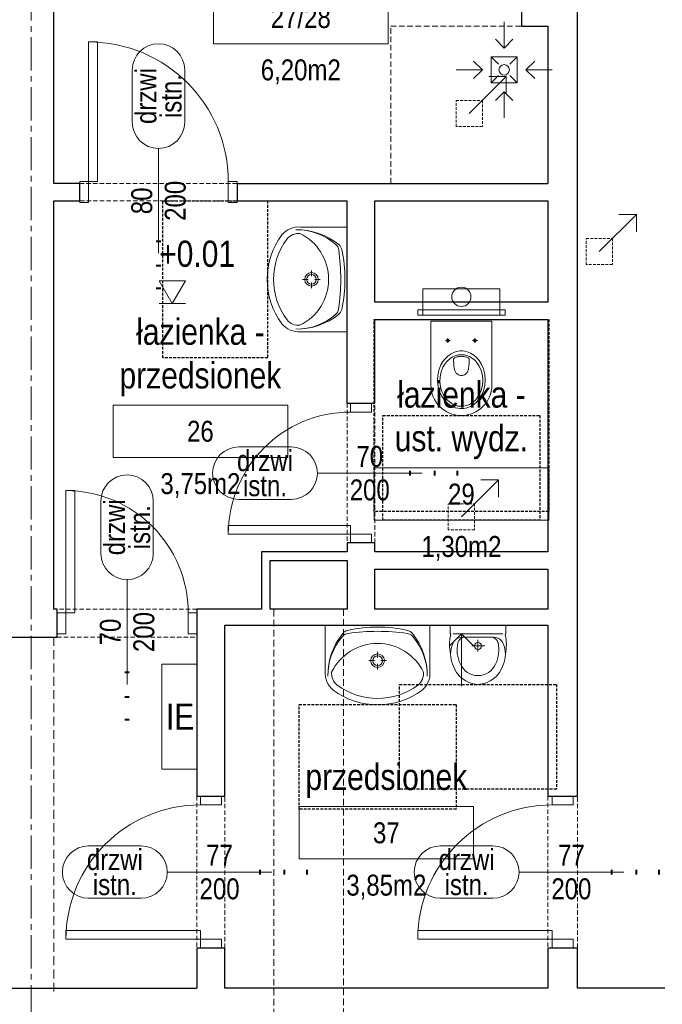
# Model space of a CAD drawing. Header units: millimetres. Extents: x -53179 to 121817, y -123620 to 254214.
# Tile 22 of 256: x 41975 to 45656, y -94262 to -88622. Entities that reach past the tile are written whole.
import ezdxf
from ezdxf.enums import TextEntityAlignment as Align

# ---------------------------------------------------------------- set-up
doc = ezdxf.new("R2010")
doc.units = ezdxf.units.MM
for name, pattern in [('xref_ACAD-LSN_dyspozytornia_PW_rzuty_12$0$CENTER2', [28.575, 19.05, -3.175, 3.175, -3.175]), ('xref_ACAD-LSN_dyspozytornia_PW_rzuty_12$0$DASHED', [19.05, 12.7, -6.35]), ('xref_ACAD-LSN_dyspozytornia_PW_rzuty_12$0$HIDDEN2', [4.7625, 3.175, -1.5875])]:
    doc.linetypes.add(name, pattern=pattern)
for name, color, linetype, lineweight in [('xref', 8, 'Continuous', 13), ('xref_ACAD-LSN_dyspozytornia_PW_rzuty_12$0$A drzwi płytowe', 8, 'Continuous', 9), ('xref_ACAD-LSN_dyspozytornia_PW_rzuty_12$0$A koty architektura', 8, 'Continuous', 9), ('xref_ACAD-LSN_dyspozytornia_PW_rzuty_12$0$A opis pom', 8, 'Continuous', 9), ('xref_ACAD-LSN_dyspozytornia_PW_rzuty_12$0$A opis pom pow', 8, 'Continuous', 9), ('xref_ACAD-LSN_dyspozytornia_PW_rzuty_12$0$A opis stolarka', 8, 'Continuous', 9), ('xref_ACAD-LSN_dyspozytornia_PW_rzuty_12$0$A opis stolarka NWD typ', 8, 'Continuous', 9), ('xref_ACAD-LSN_dyspozytornia_PW_rzuty_12$0$A opis stolarka NWD wyposażenie', 8, 'Continuous', 9), ('xref_ACAD-LSN_dyspozytornia_PW_rzuty_12$0$A opis technologia', 8, 'Continuous', 13), ('xref_ACAD-LSN_dyspozytornia_PW_rzuty_12$0$A widok wyżej', 8, 'xref_ACAD-LSN_dyspozytornia_PW_rzuty_12$0$DASHED', 9), ('xref_ACAD-LSN_dyspozytornia_PW_rzuty_12$0$A wyposazenie sanitarne', 8, 'Continuous', 9), ('xref_ACAD-LSN_dyspozytornia_PW_rzuty_12$0$A-Wall', 8, 'Continuous', 25), ('xref_ACAD-LSN_dyspozytornia_PW_rzuty_12$0$IE tablice rozdzielcze', 8, 'Continuous', 9), ('xref_ACAD-LSN_dyspozytornia_PW_rzuty_12$0$IS kanaly wentylacyjne', 8, 'xref_ACAD-LSN_dyspozytornia_PW_rzuty_12$0$DASHED', 9), ('xref_ACAD-LSN_dyspozytornia_PW_rzuty_12$0$IS wentylacja kratki istniejace', 8, 'Continuous', 9), ('xref_ACAD-LSN_dyspozytornia_PW_rzuty_12$0$S-Grid-Iden', 8, 'xref_ACAD-LSN_dyspozytornia_PW_rzuty_12$0$CENTER2', 9)]:
    doc.layers.add(name, color=color, linetype=linetype, lineweight=lineweight)
doc.layers.add('xref_ACAD-LSN_dyspozytornia_PW_rzuty_12$0$A opis ppoż drzwi', color=8, linetype='Continuous', lineweight=13, transparency=0.25)
doc.styles.add('xref_ACAD-LSN_dyspozytornia_PW_rzuty_12$0$STYL ASA', font='ARIALN.TTF')

# ---------------------------------------------------------------- blocks, each defined once
blk = doc.blocks.new('xref_ACAD-LSN_dyspozytornia_PW_rzuty_12$0$umywalka 60x45')
at = {"color": 0, "lineweight": -2, "ltscale": 0.15}
for p, q in [((-30, 0), (30, 0)), ((-30, 0), (-30, -26.7)), ((9.45, 0), (-9.45, 0)), ((30, 0), (30, -26.7)), ((-0.01, -15.32), (-0.01, -18.52)), ((-1.86, -20.37), (-5.07, -20.37)), ((-0.01, -22.22), (-0.01, -25.42)), ((5.04, -20.37), (1.84, -20.37))]:
    blk.add_line(p, q, dxfattribs=at)
at = {"ltscale": 0.15}
blk.add_lwpolyline([(-26.31, -26.95, 0.236063), (-23.21, -34.38, 0.329715), (23.21, -34.38, 0.236063), (26.31, -26.95, 0.623035)], format="xyb", close=True, dxfattribs=at)
blk.add_lwpolyline([(-30, -26.7, 0.239105), (-25.52, -37.28, 0.331406), (25.52, -37.28, 0.239105), (30, -26.7)], format="xyb", dxfattribs=at)
at = {"color": 0, "lineweight": -2, "ltscale": 0.15}
for radius in [3.89, 2.78]:
    blk.add_circle((-0.01, -20.37), radius, dxfattribs=at)
for centre, radius, start, end in [((9.28, -28.68), 37.74, 140.6648, 180.9072), ((-16.21, -9.73), 5, 97.8304, 138.5245), ((-16.04, -7.93), 5, 102.694, 140.6648), ((-0.64, -76.32), 75.1, 89.4897, 102.694), ((0.57, -131.79), 128.2, 90.245, 97.8304), ((0.57, -76.32), 75.1, 77.2285, 90.4328), ((-0.72, -131.79), 128.2, 82.0921, 89.6775), ((16.23, -9.76), 5, 41.398, 82.0921), ((16.06, -7.95), 5, 39.2578, 77.2285), ((-9.28, -28.67), 37.74, 359.0153, 39.2578), ((5.44, -28.88), 33.9, 138.5245, 180.6767), ((-5.45, -28.87), 33.9, 359.2458, 41.398)]:
    blk.add_arc(centre, radius, start, end, dxfattribs=at)
at = {"layer": 'Defpoints', "linetype": 'xref_ACAD-LSN_dyspozytornia_PW_rzuty_12$0$HIDDEN2', "ltscale": 0.5}
blk.add_lwpolyline([(-45, -45.56), (45, -45.56), (45, -105.56), (-45, -105.56)], close=True, dxfattribs=at)
blk = doc.blocks.new('xref_ACAD-LSN_dyspozytornia_PW_rzuty_12$0$pisuar')
at = {"color": 0, "linetype": 'ByBlock', "lineweight": -2, "ltscale": 0.15}
for p, q in [((-16, 0), (-16, -4.71)), ((-16, 0), (16, 0)), ((16, 0), (16, -4.71)), ((0, -5), (-14.18, -5)), ((0, -5), (14.18, -5)), ((-8.97, -7), (0, -7)), ((8.97, -7), (0, -7)), ((0, -8.55), (0, -15.08)), ((-3.59, -12), (3.84, -12))]:
    blk.add_line(p, q, dxfattribs=at)
for points in [[(-15.63, -5.6, 0.108471), (-15.7, -16.67)], [(15.63, -5.6, -0.108471), (15.7, -16.67)]]:
    blk.add_lwpolyline(points, format="xyb", dxfattribs=at)
blk.add_circle((0, -12), 2, dxfattribs=at)
for centre, radius, start, end in [((-15.5, -4.71), 0.5, 180, 231.722), ((16.12, -5.5), 0.5, 128.278, 191.751), ((7.57, -11), 4, 13.2161, 90), ((8.97, -13), 6, 23.4768, 90), ((-6.49, -14.3), 18.45, 333.974, 13.2161), ((0.79, -16.55), 14.92, 335.648, 23.4768), ((0, -18), 11, 270, 336.441), ((0.5, -18.56), 15.45, 195.554, 268.129)]:
    blk.add_arc(centre, radius, start, end, dxfattribs=at)
at = {"color": 0, "linetype": 'ByBlock', "lineweight": -2, "ltscale": 0.15, "extrusion": (0, 0, -1)}
for centre, radius, start, end in [((16.12, -5.5), 0.5, 128.278, 191.751), ((-15.5, -4.71), 0.5, 180, 231.722), ((0.79, -16.55), 14.92, 335.648, 23.4768), ((8.97, -13), 6, 23.4768, 90), ((-6.49, -14.3), 18.45, 333.974, 13.2161), ((7.57, -11), 4, 13.2161, 90), ((0, -18), 11, 270, 336.441), ((0.5, -18.56), 15.45, 195.5535, 268.1291)]:
    blk.add_arc(centre, radius, start, end, dxfattribs=at)
at = {"layer": 'Defpoints', "linetype": 'xref_ACAD-LSN_dyspozytornia_PW_rzuty_12$0$HIDDEN2', "ltscale": 0.5}
blk.add_lwpolyline([(-45, -34), (45, -34), (45, -94), (-45, -94)], close=True, dxfattribs=at)
blk = doc.blocks.new('xref_ACAD-LSN_dyspozytornia_PW_rzuty_12$0$miska ustepowa')
at = {"ltscale": 0.15}
for points in [[(22, 2.5), (22, 17.5), (-22, 17.5), (-22, 2.5)], [(-25, 2.5), (-25, 5.5), (25, 5.5), (25, 2.5)], [(-22, 2.5), (-22, 5.5), (-25, 5.5), (-25, 2.5)], [(22, 2.5), (22, 5.5), (25, 5.5), (25, 2.5)]]:
    blk.add_lwpolyline(points, close=True, dxfattribs=at)
blk.add_lwpolyline([(-17.5, -37.5), (-17.5, -1), (17.5, -1), (17.5, -37.5, -1)], format="xyb", close=True, dxfattribs=at)
at = {"ltscale": 0.15, "elevation": 0}
for points in [[(-7.75, -13.4), (-7.75, -10.6)], [(7.75, -13.4), (7.75, -10.6)], [(-9.15, -12), (-6.35, -12)], [(9.15, -12), (6.35, -12)]]:
    blk.add_lwpolyline(points, dxfattribs=at)
at = {"ltscale": 0.15}
for points in [[(0, -51, 0), (1.34, -50.92, 0), (3.32, -50.49, 0), (5.23, -49.73, 0), (7.04, -48.64, 0), (8.69, -47.25, 0), (10.14, -45.58, 0), (11.37, -43.66, 0), (12.63, -40.81, 0), (13.42, -37.71, 0), (13.69, -34.5, 0), (13.42, -31.29, 0), (12.63, -28.19, 0), (11.37, -25.34, 0), (10.14, -23.42, 0), (8.69, -21.75, 0), (7.04, -20.36, 0), (5.23, -19.27, 0), (3.32, -18.51, 0), (2, -18.19, 0), (0.67, -18.02, 0), (-0.67, -18.02, 0), (-2, -18.19, 0), (-3.97, -18.73, 0), (-5.85, -19.6, 0), (-7.6, -20.79, 0), (-9.2, -22.28, 0), (-10.58, -24.03, 0), (-11.73, -26.02, 0), (-12.88, -28.95, 0), (-13.54, -32.08, 0), (-13.67, -35.31, 0), (-13.27, -38.5, 0), (-12.36, -41.55, 0), (-11.37, -43.66, 0), (-10.14, -45.58, 0), (-8.69, -47.25, 0), (-7.04, -48.64, 0), (-5.23, -49.73, 0), (-3.32, -50.49, 0), (-2, -50.82, 0), (-0.67, -50.98, 0)], [(0, -49.72, 0), (1.2, -49.65, 0), (2.99, -49.27, 0), (4.7, -48.58, 0), (6.32, -47.6, 0), (7.81, -46.36, 0), (9.12, -44.86, 0), (10.22, -43.14, 0), (11.36, -40.58, 0), (12.06, -37.81, 0), (12.31, -34.93, 0), (12.06, -32.05, 0), (11.36, -29.27, 0), (10.22, -26.71, 0), (9.12, -24.99, 0), (7.81, -23.49, 0), (6.32, -22.25, 0), (4.7, -21.27, 0), (2.99, -20.59, 0), (1.8, -20.3, 0), (0.6, -20.15, 0), (-0.6, -20.15, 0), (-1.8, -20.3, 0), (-3.57, -20.78, 0), (-5.26, -21.57, 0), (-6.84, -22.64, 0), (-8.27, -23.97, 0), (-9.51, -25.54, 0), (-10.55, -27.32, 0), (-11.58, -29.95, 0), (-12.17, -32.76, 0), (-12.29, -35.65, 0), (-11.93, -38.52, 0), (-11.11, -41.25, 0), (-10.22, -43.14, 0), (-9.12, -44.86, 0), (-7.81, -46.36, 0), (-6.32, -47.6, 0), (-4.7, -48.58, 0), (-2.98, -49.27, 0), (-1.8, -49.56, 0), (-0.6, -49.7, 0)]]:
    blk.add_polyline3d(points, close=True, dxfattribs=at)
for points in [[(-3.84, -21.91, 0), (-3.98, -21.98, 0), (-4.1, -22.07, 0), (-4.2, -22.18, 0), (-4.29, -22.3, 0), (-4.36, -22.44, 0), (-4.42, -22.59, 0), (-4.45, -22.76, 0), (-4.46, -22.93, 0)], [(-3.84, -21.91, 0), (-3.37, -21.72, 0), (-2.9, -21.55, 0), (-2.42, -21.41, 0), (-1.94, -21.29, 0), (-1.46, -21.2, 0), (-0.97, -21.14, 0), (-0.49, -21.1, 0), (0, -21.08, 0)], [(3.84, -21.91, 0), (3.37, -21.72, 0), (2.9, -21.55, 0), (2.42, -21.41, 0), (1.94, -21.29, 0), (1.46, -21.2, 0), (0.97, -21.14, 0), (0.49, -21.1, 0), (0, -21.08, 0)], [(3.84, -21.91, 0), (3.98, -21.98, 0), (4.1, -22.07, 0), (4.2, -22.18, 0), (4.29, -22.3, 0), (4.36, -22.44, 0), (4.42, -22.59, 0), (4.45, -22.76, 0), (4.46, -22.93, 0)], [(0, -32.03, 0), (-0.57, -31.99, 0), (-1.15, -31.86, 0), (-1.71, -31.64, 0), (-2.26, -31.32, 0), (-2.64, -31.01, 0), (-3, -30.63, 0), (-3.43, -29.99, 0), (-3.79, -29.2, 0), (-4.13, -27.92, 0), (-4.31, -26.66, 0), (-4.42, -25.16, 0), (-4.45, -23.87, 0), (-4.46, -22.93, 0)], [(0, -32.03, 0), (0.57, -31.99, 0), (1.15, -31.86, 0), (1.71, -31.64, 0), (2.26, -31.32, 0), (2.64, -31.01, 0), (3, -30.63, 0), (3.43, -29.99, 0), (3.79, -29.2, 0), (4.13, -27.92, 0), (4.31, -26.66, 0), (4.42, -25.16, 0), (4.45, -23.87, 0), (4.46, -22.93, 0)]]:
    blk.add_polyline3d(points, dxfattribs=at)
for centre, radius in [((0, 13), 5.5), ((-7.75, -12, 0), 0.75), ((7.75, -12, 0), 0.75)]:
    blk.add_circle(centre, radius, dxfattribs=at)
at = {"layer": 'Defpoints', "linetype": 'xref_ACAD-LSN_dyspozytornia_PW_rzuty_12$0$HIDDEN2', "ltscale": 0.5}
for points in [[(-50, 0), (50, 0), (50, -110), (-50, -110)], [(-45, -55), (45, -55), (45, -115), (-45, -115)]]:
    blk.add_lwpolyline(points, close=True, dxfattribs=at)
blk = doc.blocks.new('xref_ACAD-LSN_dyspozytornia_PW_rzuty_12$0$kratka podlogowa')
at = {"linetype": 'ByBlock'}
for points in [[(0, 27.5), (0, 12.5)], [(-5, 17.5), (0, 12.5), (5, 17.5)], [(-7.5, 7.5), (-3.18, 3.18)], [(3.18, 3.18), (7.5, 7.5)], [(-17.5, 5), (-12.5, 0), (-17.5, -5)], [(17.5, 5), (12.5, 0), (17.5, -5)], [(-27.5, 0), (-12.5, 0)], [(-7.5, -7.5), (-3.18, -3.18)], [(3.18, -3.18), (7.5, -7.5)], [(27.5, 0), (12.5, 0)], [(-5, -17.5), (0, -12.5), (5, -17.5)], [(0, -27.5), (0, -12.5)]]:
    blk.add_lwpolyline(points, dxfattribs=at)
blk.add_lwpolyline([(-7.5, -7.5), (-7.5, 7.5), (7.5, 7.5), (7.5, -7.5)], close=True, dxfattribs=at)
blk.add_circle((0, 0), 3, dxfattribs=at)
blk = doc.blocks.new('xref_ACAD-LSN_dyspozytornia_PW_rzuty_12$0$środek')
blk.add_line((0, 0), (0, -10))
blk = doc.blocks.new('xref_ACAD-LSN_dyspozytornia_PW_rzuty_12$0$tag wn')
blk.add_lwpolyline([(-25, -7.5), (25, -7.5), (25, 7.5), (-25, 7.5)], close=True)
at = {"style": 'xref_ACAD-LSN_dyspozytornia_PW_rzuty_12$0$STYL ASA'}
blk.add_attdef('ROOM:NO', text='', height=6, dxfattribs=at).set_placement((0, 0), align=Align.MIDDLE_CENTER)
at = {"layer": 'xref_ACAD-LSN_dyspozytornia_PW_rzuty_12$0$A opis pom pow', "style": 'xref_ACAD-LSN_dyspozytornia_PW_rzuty_12$0$STYL ASA'}
blk.add_attdef('ROOM:AREA', text='', height=6, dxfattribs=at).set_placement((0, -15), align=Align.MIDDLE_CENTER)
blk = doc.blocks.new('xref_ACAD-LSN_dyspozytornia_PW_rzuty_12$0$ddtag_UP')
at = {"transparency": 33554687}
blk.add_lwpolyline([(0, 30), (0, -30)], dxfattribs=at)
at = {"layer": 'xref_ACAD-LSN_dyspozytornia_PW_rzuty_12$0$A opis stolarka NWD typ', "transparency": 33554687}
blk.add_lwpolyline([(-15, 75, -1), (15, 75), (15, 45, -1), (-15, 45)], format="xyb", close=True, dxfattribs=at)
at = {"ltscale": 0.1, "transparency": 33554687, "style": 'xref_ACAD-LSN_dyspozytornia_PW_rzuty_12$0$STYL ASA'}
blk.add_attdef('DOORS:SZEROKOŚĆ', text='', height=12, rotation=90, dxfattribs=at).set_placement((0, 0, 0), align=Align.BOTTOM_CENTER)
blk.add_attdef('DOORS:WYSOKOŚĆ', text='', height=12, rotation=90, dxfattribs=at).set_placement((3.6, 0, 0), align=Align.TOP_CENTER)
blk.add_attdef('DOORS:AKUSTYKA', text='', height=10, dxfattribs=at).set_placement((0, -49), align=Align.MIDDLE_CENTER)
at = {"layer": 'xref_ACAD-LSN_dyspozytornia_PW_rzuty_12$0$A opis ppoż drzwi', "ltscale": 0.1, "transparency": 33554687, "style": 'xref_ACAD-LSN_dyspozytornia_PW_rzuty_12$0$STYL ASA'}
blk.add_attdef('DOORS:PPOŻ', text='', height=10, dxfattribs=at).set_placement((0, -36), align=Align.MIDDLE_CENTER)
at = {"layer": 'xref_ACAD-LSN_dyspozytornia_PW_rzuty_12$0$A opis stolarka NWD typ', "ltscale": 0.1, "transparency": 33554687, "style": 'xref_ACAD-LSN_dyspozytornia_PW_rzuty_12$0$STYL ASA'}
blk.add_attdef('DOORS:PODTYP', text='', height=12, rotation=90, dxfattribs=at).set_placement((1.2, 60, 0), align=Align.TOP_CENTER)
blk.add_attdef('DOORS:TYP', text='', height=12, rotation=90, dxfattribs=at).set_placement((2.4, 60, 0), align=Align.BOTTOM_CENTER)
at = {"layer": 'xref_ACAD-LSN_dyspozytornia_PW_rzuty_12$0$A opis stolarka NWD wyposażenie', "ltscale": 0.1, "transparency": 33554687, "style": 'xref_ACAD-LSN_dyspozytornia_PW_rzuty_12$0$STYL ASA'}
blk.add_attdef('DOORS:WYPOSAŻENIE', text='', height=10, dxfattribs=at).set_placement((0, -22), align=Align.MIDDLE_CENTER)
blk = doc.blocks.new('xref_ACAD-LSN_dyspozytornia_PW_rzuty_12$0$ddtag_LEFT')
at = {"transparency": 33554687}
blk.add_lwpolyline([(-30, 0), (30, 0)], dxfattribs=at)
at = {"layer": 'xref_ACAD-LSN_dyspozytornia_PW_rzuty_12$0$A opis stolarka NWD typ', "transparency": 33554687}
blk.add_lwpolyline([(-75, -15, -1), (-75, 15), (-45, 15, -1), (-45, -15)], format="xyb", close=True, dxfattribs=at)
at = {"ltscale": 0.1, "transparency": 33554687, "style": 'xref_ACAD-LSN_dyspozytornia_PW_rzuty_12$0$STYL ASA'}
blk.add_attdef('DOORS:AKUSTYKA', text='', height=10, rotation=90, dxfattribs=at).set_placement((49, 0), align=Align.MIDDLE_CENTER)
blk.add_attdef('DOORS:SZEROKOŚĆ', text='', height=12, dxfattribs=at).set_placement((0, 0, 0), align=Align.BOTTOM_CENTER)
blk.add_attdef('DOORS:WYSOKOŚĆ', text='', height=12, dxfattribs=at).set_placement((0, -3.6, 0), align=Align.TOP_CENTER)
at = {"layer": 'xref_ACAD-LSN_dyspozytornia_PW_rzuty_12$0$A opis ppoż drzwi', "ltscale": 0.1, "transparency": 33554687, "style": 'xref_ACAD-LSN_dyspozytornia_PW_rzuty_12$0$STYL ASA'}
blk.add_attdef('DOORS:PPOŻ', text='', height=10, rotation=90, dxfattribs=at).set_placement((36, 0), align=Align.MIDDLE_CENTER)
at = {"layer": 'xref_ACAD-LSN_dyspozytornia_PW_rzuty_12$0$A opis stolarka NWD typ', "ltscale": 0.1, "transparency": 33554687, "style": 'xref_ACAD-LSN_dyspozytornia_PW_rzuty_12$0$STYL ASA'}
blk.add_attdef('DOORS:TYP', text='', height=12, dxfattribs=at).set_placement((-60, -2.4, 0), align=Align.BOTTOM_CENTER)
blk.add_attdef('DOORS:PODTYP', text='', height=12, dxfattribs=at).set_placement((-60, -1.2, 0), align=Align.TOP_CENTER)
at = {"layer": 'xref_ACAD-LSN_dyspozytornia_PW_rzuty_12$0$A opis stolarka NWD wyposażenie', "ltscale": 0.1, "transparency": 33554687, "style": 'xref_ACAD-LSN_dyspozytornia_PW_rzuty_12$0$STYL ASA'}
blk.add_attdef('DOORS:WYPOSAŻENIE', text='', height=10, rotation=90, dxfattribs=at).set_placement((22, 0), align=Align.MIDDLE_CENTER)
blk = doc.blocks.new('xref_ACAD-LSN_dyspozytornia_PW_rzuty_12$0$rzedna_ARCH_UP')
at = {"color": 0, "linetype": 'ByBlock'}
blk.add_line((0.05, 0), (-0.05, 0), dxfattribs=at)
blk.add_lwpolyline([(0, 0), (0.05, 0.0866), (-0.05, 0.0866)], close=True, dxfattribs=at)
at = {"color": 0, "linetype": 'ByBlock', "style": 'xref_ACAD-LSN_dyspozytornia_PW_rzuty_12$0$STYL ASA'}
blk.add_attdef('PREFIX', text='', height=0.1, dxfattribs=at).set_placement((-0.0971, 0.1405), align=Align.RIGHT)
for tag, p in [('ELEVATION', (-0.05, 0.1405)), ('SUFFIX', (0.1279, 0))]:
    blk.add_attdef(tag, p, '', height=0.1, dxfattribs=at)
blk = doc.blocks.new('xref_ACAD-LSN_dyspozytornia_PW_rzuty_12')
at = {"layer": 'xref_ACAD-LSN_dyspozytornia_PW_rzuty_12$0$A drzwi płytowe', "linetype": 'Continuous', "lineweight": 9}
for points in [[(71698.68, 81734.22), (71703.68, 81734.22), (71703.68, 81814.22), (71698.68, 81814.22)], [(71685.68, 81487.22), (71690.68, 81487.22), (71690.68, 81557.22), (71685.68, 81557.22)], [(71848.68, 81532.22), (71848.68, 81537.22), (71778.68, 81537.22), (71778.68, 81532.22)], [(71762.68, 81300.22), (71762.68, 81305.22), (71685.68, 81305.22), (71685.68, 81300.22)], [(71964.18, 81300.22), (71964.18, 81305.22), (71887.18, 81305.22), (71887.18, 81300.22)]]:
    blk.add_lwpolyline(points, close=True, dxfattribs=at)
at = {"layer": 'xref_ACAD-LSN_dyspozytornia_PW_rzuty_12$0$A drzwi płytowe', "linetype": 'Continuous', "lineweight": 9, "ltscale": 0.2}
for points in [[(71698.68, 81722.22), (71693.68, 81722.22), (71693.68, 81734.22), (71698.68, 81734.22)], [(71778.68, 81722.22), (71783.68, 81722.22), (71783.68, 81734.22), (71778.68, 81734.22)], [(71860.68, 81602.22), (71860.68, 81607.22), (71848.68, 81607.22), (71848.68, 81602.22)], [(71860.68, 81532.22), (71860.68, 81527.22), (71848.68, 81527.22), (71848.68, 81532.22)], [(71685.68, 81475.22), (71680.68, 81475.22), (71680.68, 81487.22), (71685.68, 81487.22)], [(71755.68, 81475.22), (71760.68, 81475.22), (71760.68, 81487.22), (71755.68, 81487.22)], [(71774.68, 81377.22), (71774.68, 81382.22), (71762.68, 81382.22), (71762.68, 81377.22)], [(71976.18, 81377.22), (71976.18, 81382.22), (71964.18, 81382.22), (71964.18, 81377.22)], [(71774.68, 81300.22), (71774.68, 81295.22), (71762.68, 81295.22), (71762.68, 81300.22)], [(71976.18, 81300.22), (71976.18, 81295.22), (71964.18, 81295.22), (71964.18, 81300.22)]]:
    blk.add_lwpolyline(points, close=True, dxfattribs=at)
for centre, radius, start, end in [((71698.68, 81734.22), 80, 0, 90), ((71848.68, 81532.22), 70, 90, 180), ((71685.68, 81487.22), 70, 0, 90), ((71762.68, 81300.22), 77, 90, 180), ((71964.18, 81300.22), 77, 90, 180)]:
    blk.add_arc(centre, radius, start, end, dxfattribs=at)
at = {"layer": 'xref_ACAD-LSN_dyspozytornia_PW_rzuty_12$0$A widok wyżej', "linetype": 'xref_ACAD-LSN_dyspozytornia_PW_rzuty_12$0$DASHED', "lineweight": 9, "ltscale": 0.2}
for p, q in [((71783.68, 81733.22), (71693.68, 81733.22)), ((71693.68, 81723.22), (71783.68, 81723.22)), ((71846.68, 81607.22), (71846.68, 81527.22)), ((71862.68, 81527.22), (71862.68, 81607.22)), ((71760.68, 81489.22), (71680.68, 81489.22)), ((71680.68, 81473.22), (71760.68, 81473.22)), ((71760.68, 81382.22), (71760.68, 81295.22)), ((71776.68, 81295.22), (71776.68, 81382.22)), ((71961.68, 81382.22), (71961.68, 81295.22)), ((71978.68, 81295.22), (71978.68, 81382.22))]:
    blk.add_line(p, q, dxfattribs=at)
at = {"layer": 'xref_ACAD-LSN_dyspozytornia_PW_rzuty_12$0$A widok wyżej', "ltscale": 0.4}
blk.add_lwpolyline([(71678.68, 81270.22), (71678.68, 81473.22)], dxfattribs=at)
at = {"layer": 'xref_ACAD-LSN_dyspozytornia_PW_rzuty_12$0$A wyposazenie sanitarne', "linetype": 'xref_ACAD-LSN_dyspozytornia_PW_rzuty_12$0$HIDDEN2'}
blk.add_lwpolyline([(71961.68, 81823.22), (71961.68, 81733.22), (71871.68, 81733.22), (71871.68, 81823.22)], close=True, dxfattribs=at)
at = {"layer": 'xref_ACAD-LSN_dyspozytornia_PW_rzuty_12$0$A-Wall', "linetype": 'Continuous', "lineweight": 25}
for p, q in [((71678.68, 81733.22), (71678.68, 81953.22)), ((71978.68, 81382.22), (71978.68, 81953.22)), ((71946.68, 81848.22), (71946.68, 81823.22)), ((71946.68, 81823.22), (71961.68, 81823.22)), ((71961.68, 81823.22), (71961.68, 81733.22)), ((71693.68, 81733.22), (71678.68, 81733.22)), ((71693.68, 81723.22), (71693.68, 81733.22)), ((71783.68, 81733.22), (71961.68, 81733.22)), ((71783.68, 81733.22), (71783.68, 81723.22)), ((71678.68, 81723.22), (71693.68, 81723.22)), ((71678.68, 81489.22), (71678.68, 81723.22)), ((71783.68, 81723.22), (71846.68, 81723.22)), ((71846.68, 81607.22), (71846.68, 81723.22)), ((71862.68, 81723.22), (71961.68, 81723.22)), ((71862.68, 81665.22), (71862.68, 81723.22)), ((71961.68, 81723.22), (71961.68, 81665.22)), ((71961.68, 81665.22), (71862.68, 81665.22)), ((71862.68, 81607.22), (71862.68, 81655.22)), ((71862.68, 81655.22), (71961.68, 81655.22)), ((71961.68, 81655.22), (71961.68, 81522.22)), ((71846.68, 81607.22), (71862.68, 81607.22)), ((71862.68, 81527.22), (71846.68, 81527.22)), ((71846.68, 81527.22), (71846.68, 81522.22)), ((71862.68, 81522.22), (71862.68, 81527.22)), ((71797.68, 81522.22), (71797.68, 81489.22)), ((71846.68, 81522.22), (71797.68, 81522.22)), ((71961.68, 81522.22), (71862.68, 81522.22)), ((71802.68, 81489.22), (71802.68, 81517.22)), ((71802.68, 81517.22), (71846.68, 81517.22)), ((71846.68, 81517.22), (71846.68, 81489.22)), ((71862.68, 81489.22), (71862.68, 81512.22)), ((71862.68, 81512.22), (71961.68, 81512.22)), ((71961.68, 81512.22), (71961.68, 81489.22)), ((71680.68, 81489.22), (71678.68, 81489.22)), ((71680.68, 81473.22), (71680.68, 81489.22)), ((71760.68, 81489.22), (71760.68, 81382.22)), ((71797.68, 81489.22), (71760.68, 81489.22)), ((71846.68, 81489.22), (71802.68, 81489.22)), ((71961.68, 81489.22), (71862.68, 81489.22)), ((71776.68, 81382.22), (71776.68, 81480.22)), ((71776.68, 81480.22), (71961.68, 81480.22)), ((71961.68, 81480.22), (71961.68, 81382.22)), ((71652.68, 81473.22), (71680.68, 81473.22)), ((71760.68, 81382.22), (71776.68, 81382.22)), ((71961.68, 81382.22), (71978.68, 81382.22)), ((71776.68, 81295.22), (71760.68, 81295.22)), ((71760.68, 81295.22), (71760.68, 81272.22)), ((71776.68, 81272.22), (71776.68, 81295.22)), ((71978.68, 81295.22), (71961.68, 81295.22)), ((71961.68, 81295.22), (71961.68, 81272.22)), ((71978.68, 81272.22), (71978.68, 81295.22)), ((71652.68, 81272.22), (71760.68, 81272.22)), ((71961.68, 81272.22), (71776.68, 81272.22)), ((72028.68, 81272.22), (71978.68, 81272.22))]:
    blk.add_line(p, q, dxfattribs=at)
at = {"layer": 'xref_ACAD-LSN_dyspozytornia_PW_rzuty_12$0$IE tablice rozdzielcze'}
blk.add_lwpolyline([(71760.68, 81457.72), (71760.68, 81397.72), (71740.68, 81397.72), (71740.68, 81457.72)], close=True, dxfattribs=at)
at = {"layer": 'xref_ACAD-LSN_dyspozytornia_PW_rzuty_12$0$IS kanaly wentylacyjne', "ltscale": 0.3}
blk.add_lwpolyline([(71844.68, 81182.22), (71723.68, 81182.22), (71723.68, 80837.22), (71683.68, 80837.22), (71683.68, 81207.22), (71698.68, 81222.22), (71804.68, 81222.22), (71804.68, 81489.22), (71844.68, 81489.22)], close=True, dxfattribs=at)
at = {"layer": 'xref_ACAD-LSN_dyspozytornia_PW_rzuty_12$0$IS wentylacja kratki istniejace'}
for points in [[(71937.9, 81794.43), (71916.68, 81773.22)], [(71937.9, 81784.43), (71937.9, 81794.43), (71927.9, 81794.43)], [(72012.4, 81715.43), (71991.18, 81694.22)], [(72012.4, 81705.43), (72012.4, 81715.43), (72002.4, 81715.43)], [(71933.4, 81563.43), (71912.18, 81542.22)], [(71933.4, 81553.43), (71933.4, 81563.43), (71923.4, 81563.43)], [(71919.26, 81468.15), (71912.18, 81475.22), (71905.11, 81468.15)], [(71912.18, 81475.22), (71912.18, 81445.22)]]:
    blk.add_lwpolyline(points, dxfattribs=at)
at = {"layer": 'xref_ACAD-LSN_dyspozytornia_PW_rzuty_12$0$IS wentylacja kratki istniejace', "linetype": 'xref_ACAD-LSN_dyspozytornia_PW_rzuty_12$0$HIDDEN2', "ltscale": 0.5}
for points in [[(71909.18, 81780.72), (71924.18, 81780.72), (71924.18, 81765.72), (71909.18, 81765.72)], [(71983.68, 81701.72), (71998.68, 81701.72), (71998.68, 81686.72), (71983.68, 81686.72)], [(71904.68, 81549.72), (71919.68, 81549.72), (71919.68, 81534.72), (71904.68, 81534.72)]]:
    blk.add_lwpolyline(points, close=True, dxfattribs=at)
at = {"layer": 'xref_ACAD-LSN_dyspozytornia_PW_rzuty_12$0$S-Grid-Iden'}
blk.add_lwpolyline([(71665.68, 82131.22), (71665.68, 80539.22)], dxfattribs=at)
at = {"layer": 'xref_ACAD-LSN_dyspozytornia_PW_rzuty_12$0$A drzwi płytowe', "linetype": 'Continuous', "lineweight": 9, "ltscale": 0.2}
for p in [(71738.68, 81728.22), (71720.68, 81481.22)]:
    blk.add_blockref('xref_ACAD-LSN_dyspozytornia_PW_rzuty_12$0$środek', p, dxfattribs=at)
at = {"layer": 'xref_ACAD-LSN_dyspozytornia_PW_rzuty_12$0$A drzwi płytowe', "linetype": 'Continuous', "lineweight": 9, "ltscale": 0.2, "rotation": 90}
for p in [(71854.68, 81567.22), (71768.68, 81338.72), (71970.18, 81338.72)]:
    blk.add_blockref('xref_ACAD-LSN_dyspozytornia_PW_rzuty_12$0$środek', p, dxfattribs=at)
at = {"layer": 'xref_ACAD-LSN_dyspozytornia_PW_rzuty_12$0$A koty architektura', "linetype": 'Continuous', "lineweight": 9, "xscale": 150, "yscale": 150, "zscale": 150}
blk.add_blockref('xref_ACAD-LSN_dyspozytornia_PW_rzuty_12$0$rzedna_ARCH_UP', (71746.57, 81664.32, 1), dxfattribs=at).add_auto_attribs({'ELEVATION': '+0.01'})
at = {"layer": 'xref_ACAD-LSN_dyspozytornia_PW_rzuty_12$0$A opis pom', "linetype": 'Continuous', "lineweight": 9, "xscale": 2, "yscale": 2, "zscale": 2}
for p, values in [((71820.18, 81828.22), {'ROOM:NO': '27/28', 'ROOM:AREA': '6,20m2'}), ((71762.68, 81591.22), {'ROOM:NO': '26', 'ROOM:AREA': '3,75m2'}), ((71912.18, 81555.22), {'ROOM:NO': '29', 'ROOM:AREA': '1,30m2'}), ((71869.18, 81361.22), {'ROOM:NO': '37', 'ROOM:AREA': '3,85m2'})]:
    blk.add_blockref('xref_ACAD-LSN_dyspozytornia_PW_rzuty_12$0$tag wn', p, dxfattribs=at).add_auto_attribs(values)
at = {"layer": 'xref_ACAD-LSN_dyspozytornia_PW_rzuty_12$0$A opis stolarka', "linetype": 'Continuous', "lineweight": 9}
ref = blk.add_blockref('xref_ACAD-LSN_dyspozytornia_PW_rzuty_12$0$ddtag_UP', (71738.68, 81723.22), dxfattribs=at)
ref.add_attrib('DOORS:AKUSTYKA', '-', dxfattribs={"layer": '0', "ltscale": 0.1, "height": 10, "style": 'xref_ACAD-LSN_dyspozytornia_PW_rzuty_12$0$STYL ASA'}).set_placement((71738.68, 81674.22), align=Align.MIDDLE_CENTER)
ref.add_attrib('DOORS:PPOŻ', '-', dxfattribs={"layer": 'xref_ACAD-LSN_dyspozytornia_PW_rzuty_12$0$A opis ppoż drzwi', "ltscale": 0.1, "height": 10, "style": 'xref_ACAD-LSN_dyspozytornia_PW_rzuty_12$0$STYL ASA'}).set_placement((71738.68, 81687.22), align=Align.MIDDLE_CENTER)
ref.add_attrib('DOORS:WYSOKOŚĆ', '200', dxfattribs={"layer": '0', "ltscale": 0.1, "height": 12, "rotation": 90, "style": 'xref_ACAD-LSN_dyspozytornia_PW_rzuty_12$0$STYL ASA'}).set_placement((71742.28, 81723.22, 0), align=Align.TOP_CENTER)
ref.add_attrib('DOORS:SZEROKOŚĆ', '80', dxfattribs={"layer": '0', "ltscale": 0.1, "height": 12, "rotation": 90, "style": 'xref_ACAD-LSN_dyspozytornia_PW_rzuty_12$0$STYL ASA'}).set_placement((71738.68, 81723.22, 0), align=Align.BOTTOM_CENTER)
ref.add_attrib('DOORS:PODTYP', 'istn.', dxfattribs={"layer": 'xref_ACAD-LSN_dyspozytornia_PW_rzuty_12$0$A opis stolarka NWD typ', "ltscale": 0.1, "height": 12, "rotation": 90, "style": 'xref_ACAD-LSN_dyspozytornia_PW_rzuty_12$0$STYL ASA'}).set_placement((71739.88, 81783.22, 0), align=Align.TOP_CENTER)
ref.add_attrib('DOORS:TYP', 'drzwi', dxfattribs={"layer": 'xref_ACAD-LSN_dyspozytornia_PW_rzuty_12$0$A opis stolarka NWD typ', "ltscale": 0.1, "height": 12, "rotation": 90, "style": 'xref_ACAD-LSN_dyspozytornia_PW_rzuty_12$0$STYL ASA'}).set_placement((71741.08, 81783.22, 0), align=Align.BOTTOM_CENTER)
ref.add_attrib('DOORS:WYPOSAŻENIE', '-', dxfattribs={"layer": 'xref_ACAD-LSN_dyspozytornia_PW_rzuty_12$0$A opis stolarka NWD wyposażenie', "ltscale": 0.1, "height": 10, "style": 'xref_ACAD-LSN_dyspozytornia_PW_rzuty_12$0$STYL ASA'}).set_placement((71738.68, 81701.22), align=Align.MIDDLE_CENTER)
ref = blk.add_blockref('xref_ACAD-LSN_dyspozytornia_PW_rzuty_12$0$ddtag_LEFT', (71859.68, 81567.22), dxfattribs=at)
ref.add_attrib('DOORS:WYPOSAŻENIE', '-', dxfattribs={"layer": 'xref_ACAD-LSN_dyspozytornia_PW_rzuty_12$0$A opis stolarka NWD wyposażenie', "ltscale": 0.1, "height": 10, "rotation": 90, "style": 'xref_ACAD-LSN_dyspozytornia_PW_rzuty_12$0$STYL ASA'}).set_placement((71881.68, 81567.22), align=Align.MIDDLE_CENTER)
ref.add_attrib('DOORS:TYP', 'drzwi', dxfattribs={"layer": 'xref_ACAD-LSN_dyspozytornia_PW_rzuty_12$0$A opis stolarka NWD typ', "ltscale": 0.1, "height": 12, "style": 'xref_ACAD-LSN_dyspozytornia_PW_rzuty_12$0$STYL ASA'}).set_placement((71799.68, 81564.82, 0), align=Align.BOTTOM_CENTER)
ref.add_attrib('DOORS:PODTYP', 'istn.', dxfattribs={"layer": 'xref_ACAD-LSN_dyspozytornia_PW_rzuty_12$0$A opis stolarka NWD typ', "ltscale": 0.1, "height": 12, "style": 'xref_ACAD-LSN_dyspozytornia_PW_rzuty_12$0$STYL ASA'}).set_placement((71799.68, 81566.02, 0), align=Align.TOP_CENTER)
ref.add_attrib('DOORS:SZEROKOŚĆ', '70', dxfattribs={"layer": '0', "ltscale": 0.1, "height": 12, "style": 'xref_ACAD-LSN_dyspozytornia_PW_rzuty_12$0$STYL ASA'}).set_placement((71859.68, 81567.22, 0), align=Align.BOTTOM_CENTER)
ref.add_attrib('DOORS:WYSOKOŚĆ', '200', dxfattribs={"layer": '0', "ltscale": 0.1, "height": 12, "style": 'xref_ACAD-LSN_dyspozytornia_PW_rzuty_12$0$STYL ASA'}).set_placement((71859.68, 81563.62, 0), align=Align.TOP_CENTER)
ref.add_attrib('DOORS:PPOŻ', '-', dxfattribs={"layer": 'xref_ACAD-LSN_dyspozytornia_PW_rzuty_12$0$A opis ppoż drzwi', "ltscale": 0.1, "height": 10, "rotation": 90, "style": 'xref_ACAD-LSN_dyspozytornia_PW_rzuty_12$0$STYL ASA'}).set_placement((71895.68, 81567.22), align=Align.MIDDLE_CENTER)
ref.add_attrib('DOORS:AKUSTYKA', '-', dxfattribs={"layer": '0', "ltscale": 0.1, "height": 10, "rotation": 90, "style": 'xref_ACAD-LSN_dyspozytornia_PW_rzuty_12$0$STYL ASA'}).set_placement((71908.68, 81567.22), align=Align.MIDDLE_CENTER)
ref = blk.add_blockref('xref_ACAD-LSN_dyspozytornia_PW_rzuty_12$0$ddtag_UP', (71720.68, 81476.22), dxfattribs=at)
ref.add_attrib('DOORS:AKUSTYKA', '-', dxfattribs={"layer": '0', "ltscale": 0.1, "height": 10, "style": 'xref_ACAD-LSN_dyspozytornia_PW_rzuty_12$0$STYL ASA'}).set_placement((71720.68, 81427.22), align=Align.MIDDLE_CENTER)
ref.add_attrib('DOORS:PPOŻ', '-', dxfattribs={"layer": 'xref_ACAD-LSN_dyspozytornia_PW_rzuty_12$0$A opis ppoż drzwi', "ltscale": 0.1, "height": 10, "style": 'xref_ACAD-LSN_dyspozytornia_PW_rzuty_12$0$STYL ASA'}).set_placement((71720.68, 81440.22), align=Align.MIDDLE_CENTER)
ref.add_attrib('DOORS:WYSOKOŚĆ', '200', dxfattribs={"layer": '0', "ltscale": 0.1, "height": 12, "rotation": 90, "style": 'xref_ACAD-LSN_dyspozytornia_PW_rzuty_12$0$STYL ASA'}).set_placement((71724.28, 81476.22, 0), align=Align.TOP_CENTER)
ref.add_attrib('DOORS:SZEROKOŚĆ', '70', dxfattribs={"layer": '0', "ltscale": 0.1, "height": 12, "rotation": 90, "style": 'xref_ACAD-LSN_dyspozytornia_PW_rzuty_12$0$STYL ASA'}).set_placement((71720.68, 81476.22, 0), align=Align.BOTTOM_CENTER)
ref.add_attrib('DOORS:PODTYP', 'istn.', dxfattribs={"layer": 'xref_ACAD-LSN_dyspozytornia_PW_rzuty_12$0$A opis stolarka NWD typ', "ltscale": 0.1, "height": 12, "rotation": 90, "style": 'xref_ACAD-LSN_dyspozytornia_PW_rzuty_12$0$STYL ASA'}).set_placement((71721.88, 81536.22, 0), align=Align.TOP_CENTER)
ref.add_attrib('DOORS:TYP', 'drzwi', dxfattribs={"layer": 'xref_ACAD-LSN_dyspozytornia_PW_rzuty_12$0$A opis stolarka NWD typ', "ltscale": 0.1, "height": 12, "rotation": 90, "style": 'xref_ACAD-LSN_dyspozytornia_PW_rzuty_12$0$STYL ASA'}).set_placement((71723.08, 81536.22, 0), align=Align.BOTTOM_CENTER)
ref.add_attrib('DOORS:WYPOSAŻENIE', '-', dxfattribs={"layer": 'xref_ACAD-LSN_dyspozytornia_PW_rzuty_12$0$A opis stolarka NWD wyposażenie', "ltscale": 0.1, "height": 10, "style": 'xref_ACAD-LSN_dyspozytornia_PW_rzuty_12$0$STYL ASA'}).set_placement((71720.68, 81454.22), align=Align.MIDDLE_CENTER)
ref = blk.add_blockref('xref_ACAD-LSN_dyspozytornia_PW_rzuty_12$0$ddtag_LEFT', (71773.68, 81338.72), dxfattribs=at)
ref.add_attrib('DOORS:WYPOSAŻENIE', '-', dxfattribs={"layer": 'xref_ACAD-LSN_dyspozytornia_PW_rzuty_12$0$A opis stolarka NWD wyposażenie', "ltscale": 0.1, "height": 10, "rotation": 90, "style": 'xref_ACAD-LSN_dyspozytornia_PW_rzuty_12$0$STYL ASA'}).set_placement((71795.68, 81338.72), align=Align.MIDDLE_CENTER)
ref.add_attrib('DOORS:TYP', 'drzwi', dxfattribs={"layer": 'xref_ACAD-LSN_dyspozytornia_PW_rzuty_12$0$A opis stolarka NWD typ', "ltscale": 0.1, "height": 12, "style": 'xref_ACAD-LSN_dyspozytornia_PW_rzuty_12$0$STYL ASA'}).set_placement((71713.68, 81336.32, 0), align=Align.BOTTOM_CENTER)
ref.add_attrib('DOORS:PODTYP', 'istn.', dxfattribs={"layer": 'xref_ACAD-LSN_dyspozytornia_PW_rzuty_12$0$A opis stolarka NWD typ', "ltscale": 0.1, "height": 12, "style": 'xref_ACAD-LSN_dyspozytornia_PW_rzuty_12$0$STYL ASA'}).set_placement((71713.68, 81337.52, 0), align=Align.TOP_CENTER)
ref.add_attrib('DOORS:SZEROKOŚĆ', '77', dxfattribs={"layer": '0', "ltscale": 0.1, "height": 12, "style": 'xref_ACAD-LSN_dyspozytornia_PW_rzuty_12$0$STYL ASA'}).set_placement((71773.68, 81338.72, 0), align=Align.BOTTOM_CENTER)
ref.add_attrib('DOORS:WYSOKOŚĆ', '200', dxfattribs={"layer": '0', "ltscale": 0.1, "height": 12, "style": 'xref_ACAD-LSN_dyspozytornia_PW_rzuty_12$0$STYL ASA'}).set_placement((71773.68, 81335.12, 0), align=Align.TOP_CENTER)
ref.add_attrib('DOORS:PPOŻ', '-', dxfattribs={"layer": 'xref_ACAD-LSN_dyspozytornia_PW_rzuty_12$0$A opis ppoż drzwi', "ltscale": 0.1, "height": 10, "rotation": 90, "style": 'xref_ACAD-LSN_dyspozytornia_PW_rzuty_12$0$STYL ASA'}).set_placement((71809.68, 81338.72), align=Align.MIDDLE_CENTER)
ref.add_attrib('DOORS:AKUSTYKA', '-', dxfattribs={"layer": '0', "ltscale": 0.1, "height": 10, "rotation": 90, "style": 'xref_ACAD-LSN_dyspozytornia_PW_rzuty_12$0$STYL ASA'}).set_placement((71822.68, 81338.72), align=Align.MIDDLE_CENTER)
ref = blk.add_blockref('xref_ACAD-LSN_dyspozytornia_PW_rzuty_12$0$ddtag_LEFT', (71975.18, 81338.72), dxfattribs=at)
ref.add_attrib('DOORS:WYPOSAŻENIE', '-', dxfattribs={"layer": 'xref_ACAD-LSN_dyspozytornia_PW_rzuty_12$0$A opis stolarka NWD wyposażenie', "ltscale": 0.1, "height": 10, "rotation": 90, "style": 'xref_ACAD-LSN_dyspozytornia_PW_rzuty_12$0$STYL ASA'}).set_placement((71997.18, 81338.72), align=Align.MIDDLE_CENTER)
ref.add_attrib('DOORS:TYP', 'drzwi', dxfattribs={"layer": 'xref_ACAD-LSN_dyspozytornia_PW_rzuty_12$0$A opis stolarka NWD typ', "ltscale": 0.1, "height": 12, "style": 'xref_ACAD-LSN_dyspozytornia_PW_rzuty_12$0$STYL ASA'}).set_placement((71915.18, 81336.32, 0), align=Align.BOTTOM_CENTER)
ref.add_attrib('DOORS:PODTYP', 'istn.', dxfattribs={"layer": 'xref_ACAD-LSN_dyspozytornia_PW_rzuty_12$0$A opis stolarka NWD typ', "ltscale": 0.1, "height": 12, "style": 'xref_ACAD-LSN_dyspozytornia_PW_rzuty_12$0$STYL ASA'}).set_placement((71915.18, 81337.52, 0), align=Align.TOP_CENTER)
ref.add_attrib('DOORS:SZEROKOŚĆ', '77', dxfattribs={"layer": '0', "ltscale": 0.1, "height": 12, "style": 'xref_ACAD-LSN_dyspozytornia_PW_rzuty_12$0$STYL ASA'}).set_placement((71975.18, 81338.72, 0), align=Align.BOTTOM_CENTER)
ref.add_attrib('DOORS:WYSOKOŚĆ', '200', dxfattribs={"layer": '0', "ltscale": 0.1, "height": 12, "style": 'xref_ACAD-LSN_dyspozytornia_PW_rzuty_12$0$STYL ASA'}).set_placement((71975.18, 81335.12, 0), align=Align.TOP_CENTER)
ref.add_attrib('DOORS:PPOŻ', '-', dxfattribs={"layer": 'xref_ACAD-LSN_dyspozytornia_PW_rzuty_12$0$A opis ppoż drzwi', "ltscale": 0.1, "height": 10, "rotation": 90, "style": 'xref_ACAD-LSN_dyspozytornia_PW_rzuty_12$0$STYL ASA'}).set_placement((72011.18, 81338.72), align=Align.MIDDLE_CENTER)
ref.add_attrib('DOORS:AKUSTYKA', '-', dxfattribs={"layer": '0', "ltscale": 0.1, "height": 10, "rotation": 90, "style": 'xref_ACAD-LSN_dyspozytornia_PW_rzuty_12$0$STYL ASA'}).set_placement((72024.18, 81338.72), align=Align.MIDDLE_CENTER)
at = {"layer": 'xref_ACAD-LSN_dyspozytornia_PW_rzuty_12$0$A wyposazenie sanitarne', "rotation": 270}
for name, p in [('xref_ACAD-LSN_dyspozytornia_PW_rzuty_12$0$kratka podlogowa', (71936.68, 81798.22)), ('xref_ACAD-LSN_dyspozytornia_PW_rzuty_12$0$umywalka 60x45', (71846.68, 81678.22))]:
    blk.add_blockref(name, p, dxfattribs=at)
at = {"layer": 'xref_ACAD-LSN_dyspozytornia_PW_rzuty_12$0$A wyposazenie sanitarne'}
for name, p in [('xref_ACAD-LSN_dyspozytornia_PW_rzuty_12$0$miska ustepowa', (71912.18, 81655.22)), ('xref_ACAD-LSN_dyspozytornia_PW_rzuty_12$0$umywalka 60x45', (71864.18, 81480.22)), ('xref_ACAD-LSN_dyspozytornia_PW_rzuty_12$0$pisuar', (71921.68, 81480.22))]:
    blk.add_blockref(name, p, dxfattribs=at)
at = {"layer": 'xref_ACAD-LSN_dyspozytornia_PW_rzuty_12$0$A opis technologia', "char_height": 15, "attachment_point": 8, "style": 'xref_ACAD-LSN_dyspozytornia_PW_rzuty_12$0$STYL ASA'}
for s, width, insert in [('łazienka - przedsionek', 103.3879, (71762.68, 81611.22)), ('łazienka - ust. wydz.', 87.279, (71912.18, 81575.22)), ('przedsionek', 187.6495, (71869.18, 81381.22))]:
    blk.add_mtext_dynamic_manual_height_columns(s, width=width, gutter_width=1, heights=[0], dxfattribs=dict(at, insert=insert))
at = {"layer": 'xref_ACAD-LSN_dyspozytornia_PW_rzuty_12$0$IE tablice rozdzielcze', "insert": (71751.08, 81427.72), "char_height": 15, "attachment_point": 5, "style": 'xref_ACAD-LSN_dyspozytornia_PW_rzuty_12$0$STYL ASA'}
blk.add_mtext_dynamic_manual_height_columns('\\pxqc;IE', width=187.6495, gutter_width=1, heights=[0], dxfattribs=at)

msp = doc.modelspace()

# ---------------------------------------------------------------- block references
at = {"layer": 'xref', "xscale": 10, "yscale": 10, "zscale": 10}
msp.add_blockref('xref_ACAD-LSN_dyspozytornia_PW_rzuty_12', (-674616.8, -906892.2), dxfattribs=at)

doc.saveas('drawing.dxf')
